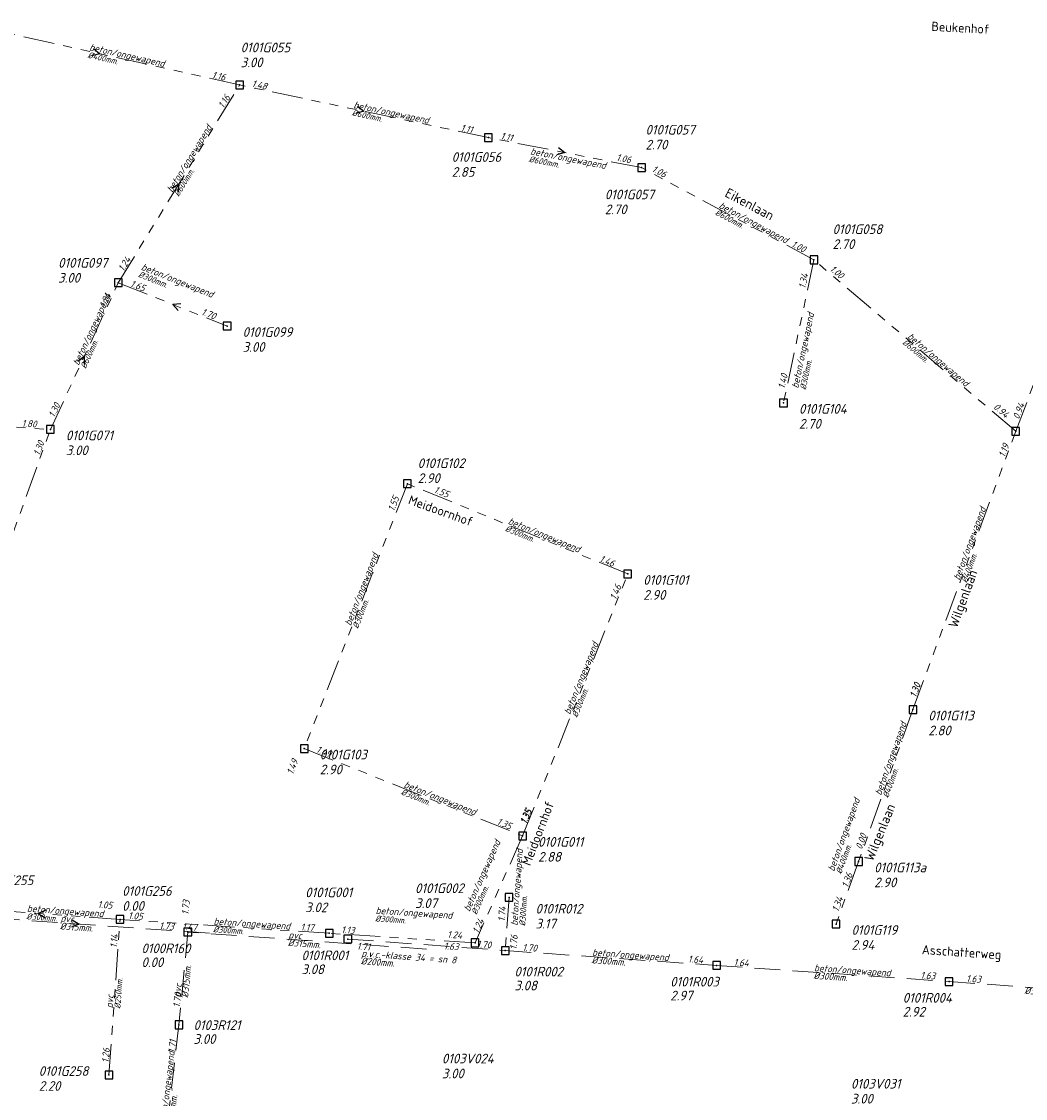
# Model space of a CAD drawing. Extents: x 155498 to 174806, y 452529 to 461643.
# Tile 32 of 44: x 158066 to 158261, y 460936 to 461145. Entities that reach past the tile are written whole.
import ezdxf
from ezdxf.enums import TextEntityAlignment as Align

# ---------------------------------------------------------------- set-up
doc = ezdxf.new("R2010")
doc.units = 0
doc.header["$PDMODE"] = 64
doc.header["$PDSIZE"] = 1.5
doc.linetypes.add('RI-GWA', pattern=[18.45, 6, -1.8, 1.75, -1.8, 1.75, -1.8, 1.75, -1.8])
doc.linetypes.add('RI-HWA', pattern=[7.4, 5, -2.4])
doc.layers.get('0').update_dxf_attribs({"linetype": 'CONTINUOUS'})
for name, color, linetype, lineweight in [('B-OI-RI-GWA-MATERIAAL-T18', 10, 'CONTINUOUS', 18), ('B-OI-RI-GWA-PUTDEKSELHOOGTE-T25', 10, 'CONTINUOUS', 25), ('B-OI-RI-GWA_BOB-T18', 10, 'CONTINUOUS', 18), ('B-OI-RI-GWA_DIAMETER-T18', 10, 'CONTINUOUS', 18), ('B-OI-RI-GWA_PUTNUMMER-T18', 10, 'CONTINUOUS', 18), ('B-OI-RI-GWA_RIOOLPUT-S', 10, 'CONTINUOUS', 25), ('B-OI-RI-GWA_TRANSPORTLEIDING-G', 10, 'RI-GWA', 18), ('B-OI-RI-HWA-BOB-T18', 150, 'CONTINUOUS', 18), ('B-OI-RI-HWA-MATERIAAL-T18', 150, 'CONTINUOUS', 18), ('B-OI-RI-HWA-PUTDEKSELHOOGTE-T25', 150, 'CONTINUOUS', 25), ('B-OI-RI-HWA-PUTNUMMER-T25', 150, 'CONTINUOUS', 25), ('B-OI-RI-HWA_DIAMETER-T18', 150, 'CONTINUOUS', 18), ('B-OI-RI-HWA_RIOOLPUT-S', 150, 'CONTINUOUS', 25), ('B-OI-RI-HWA_TRANSPORTLEIDING-G', 150, 'RI-HWA', 18), ('B-OI-RI-STROOMRICHTING-S', 252, 'CONTINUOUS', 25), ('B-OI-RI-VWA_PUTDEKSELHOOGTE-T25', 34, 'CONTINUOUS', 25), ('B-OI-RI-VWA_PUTNUMMER-T25', 34, 'CONTINUOUS', 25), ('B-XX-OG-TOPOGRAFIE-T18', 2, 'CONTINUOUS', 18)]:
    doc.layers.add(name, color=color, linetype=linetype, lineweight=lineweight)
doc.styles.add('NLCS-ISO-M-T18', font='NLCS-ISO.ttf', dxfattribs={"height": 1.8})
doc.styles.add('NLCS-ISO-M500-T18_CURSIEF', font='NLCS-ISO.ttf', dxfattribs={"oblique": 15, "height": 0.9})
doc.styles.add('NLCS-ISO-M750-T18_CURSIEF', font='NLCS-ISO.ttf', dxfattribs={"oblique": 15, "height": 1.35})
doc.styles.add('NLCS-ISO-M750-T25_CURSIEF', font='NLCS-ISO.ttf', dxfattribs={"oblique": 15, "height": 1.875})

# ---------------------------------------------------------------- blocks, each defined once
blk = doc.blocks.new('ACMAP_ANN_TEMPLATE_hwa-nap-l')
at = {"style": 'NLCS-ISO-M750-T18_CURSIEF', "oblique": 15}
blk.add_attdef('hwa-nap-l', (3.3, 0.2), '', height=1.35, dxfattribs=at)
blk = doc.blocks.new('ACMAP_ANN_TEMPLATE_gwa-diam')
at = {"style": 'NLCS-ISO-M500-T18_CURSIEF', "oblique": 15}
blk.add_attdef('gwa-diam', (-2.2, -1.3), '', height=1.2, dxfattribs=at)
blk = doc.blocks.new('ACMAP_ANN_TEMPLATE_gwa-materiaal')
at = {"style": 'NLCS-ISO-M750-T18_CURSIEF', "oblique": 15}
blk.add_attdef('gwa-mat', (-2.2, 0.2), '', height=1.35, dxfattribs=at)
blk = doc.blocks.new('ACMAP_ANN_TEMPLATE_gwa-nap-l')
at = {"style": 'NLCS-ISO-M750-T18_CURSIEF', "oblique": 15}
blk.add_attdef('gwa-nap-l', (2.3, 0.2), '', height=1.35, dxfattribs=at)
blk = doc.blocks.new('ACMAP_ANN_TEMPLATE_gwa-nap-r')
at = {"style": 'NLCS-ISO-M750-T18_CURSIEF', "oblique": 15}
blk.add_attdef('gwa-nap-r', (-5.6, 0.2), '', height=1.35, dxfattribs=at)
blk = doc.blocks.new('ACMAP_ANN_TEMPLATE_hwa-diam')
at = {"style": 'NLCS-ISO-M750-T18_CURSIEF', "oblique": 15}
blk.add_attdef('hwa-diam', (-3.7, -1.3), '', height=1.35, dxfattribs=at)
blk = doc.blocks.new('ACMAP_ANN_TEMPLATE_hwa-materiaal')
at = {"style": 'NLCS-ISO-M750-T18_CURSIEF', "oblique": 15}
blk.add_attdef('hwa-mat', (-3.7, 0.2), '', height=1.35, dxfattribs=at)
blk = doc.blocks.new('ACMAP_ANN_TEMPLATE_gwa-puth')
at = {"style": 'NLCS-ISO-M750-T25_CURSIEF', "oblique": 15}
blk.add_attdef('gwa-puth', (3, -5), '', height=1.88, dxfattribs=at)
blk = doc.blocks.new('ACMAP_ANN_TEMPLATE_gwa-putnr')
at = {"style": 'NLCS-ISO-M750-T25_CURSIEF', "oblique": 15}
blk.add_attdef('gwa-putnr', (3, -2.1), '', height=1.88, dxfattribs=at)
blk = doc.blocks.new('ACMAP_ANN_TEMPLATE_hwa-nap-r')
at = {"style": 'NLCS-ISO-M750-T18_CURSIEF', "oblique": 15}
blk.add_attdef('hwa-nap-r', (-5.6, 0.2), '', height=1.35, dxfattribs=at)
blk = doc.blocks.new('ACMAP_ANN_TEMPLATE_hwa-puth')
at = {"style": 'NLCS-ISO-M750-T25_CURSIEF', "oblique": 15}
blk.add_attdef('hwa-puth', (-9, -6.8), '', height=1.88, dxfattribs=at)
blk = doc.blocks.new('ACMAP_ANN_TEMPLATE_hwa-putnr')
at = {"style": 'NLCS-ISO-M750-T25_CURSIEF', "oblique": 15}
blk.add_attdef('hwa-putnr', (-9, -4.1), '', height=1.88, dxfattribs=at)
blk = doc.blocks.new('ACMAP_ANN_TEMPLATE_vwa-puth')
at = {"style": 'NLCS-ISO-M750-T25_CURSIEF', "oblique": 15}
blk.add_attdef('vwa-puth', (-3, 5), '', height=1.88, dxfattribs=at)
blk = doc.blocks.new('ACMAP_ANN_TEMPLATE_vwa-putnr')
at = {"style": 'NLCS-ISO-M750-T25_CURSIEF', "oblique": 15}
blk.add_attdef('vaw-putnr', (-3, 7.9), '', height=1.88, dxfattribs=at)

msp = doc.modelspace()

# ---------------------------------------------------------------- linework, layer by layer
at = {"layer": 'B-OI-RI-GWA_RIOOLPUT-S'}
for p in [(158108.31, 461132.29), (158156.61, 461122.09), (158186.33, 461116.25), (158186.33, 461116.25), (158219.79, 461098.35), (158084.77, 461093.9), (158105.9, 461085.5), (158213.88, 461070.59), (158071.6, 461065.44), (158258.96, 461065.08), (158140.88, 461054.9), (158183.66, 461037.38), (158238.99, 461011.07), (158120.87, 461003.5), (158163.24, 460986.55), (158228.47, 460981.58), (158160.62, 460974.6), (158085.13, 460970.33), (158085.13, 460970.33), (158224.08, 460969.44), (158125.71, 460967.64), (158154.01, 460965.79), (158082.95, 460940.16)]:
    msp.add_point(p, dxfattribs=at)
at = {"layer": 'B-OI-RI-GWA_TRANSPORTLEIDING-G'}
for p, q in [((158108.31, 461132.29), (158054.04, 461144.45)), ((158084.77, 461093.9), (158108.31, 461132.29)), ((158156.61, 461122.09), (158108.31, 461132.29)), ((158186.33, 461116.25), (158156.61, 461122.09)), ((158219.79, 461098.35), (158186.33, 461116.25)), ((158258.96, 461065.08), (158276.67, 461111.95)), ((158219.79, 461098.35), (158213.88, 461070.59)), ((158258.96, 461065.08), (158219.79, 461098.35)), ((158071.6, 461065.44), (158084.77, 461093.9)), ((158084.77, 461093.9), (158105.9, 461085.5)), ((158035.27, 461067.7), (158071.6, 461065.44)), ((158054.36, 461017.74), (158071.6, 461065.44)), ((158238.99, 461011.07), (158258.96, 461065.08)), ((158140.88, 461054.9), (158120.87, 461003.5)), ((158183.66, 461037.38), (158140.88, 461054.9)), ((158163.24, 460986.55), (158183.66, 461037.38)), ((158238.99, 461011.07), (158228.47, 460981.58)), ((158120.87, 461003.5), (158163.24, 460986.55)), ((158163.24, 460986.55), (158154.01, 460965.79)), ((158228.47, 460981.58), (158224.08, 460969.44)), ((158160.62, 460974.6), (158159.89, 460964.29)), ((158085.13, 460970.33), (158053.27, 460972.65)), ((158082.95, 460940.16), (158085.13, 460970.33)), ((158125.71, 460967.64), (158085.13, 460970.33)), ((158154.01, 460965.79), (158125.71, 460967.64))]:
    msp.add_line(p, q, dxfattribs=at)
at = {"layer": 'B-OI-RI-HWA_RIOOLPUT-S'}
for p in [(158098.27, 460967.88), (158129.33, 460966.52), (158159.89, 460964.29), (158200.89, 460961.41), (158246.02, 460958.28), (158096.53, 460949.88)]:
    msp.add_point(p, dxfattribs=at)
at = {"layer": 'B-OI-RI-HWA_TRANSPORTLEIDING-G'}
for p, q in [((158102.5, 460967.68), (158051.91, 460971.2)), ((158098.27, 460967.88), (158096.53, 460949.88)), ((158144.62, 460964.57), (158098.27, 460967.88)), ((158129.33, 460966.52), (158159.89, 460964.29)), ((158159.89, 460964.29), (158200.89, 460961.41)), ((158200.89, 460961.41), (158246.02, 460958.28)), ((158246.02, 460958.28), (158282.83, 460955.57)), ((158096.53, 460949.88), (158092.73, 460917.16))]:
    msp.add_line(p, q, dxfattribs=at)
at = {"layer": 'B-OI-RI-STROOMRICHTING-S'}
for points in [[(158079.93, 461139.39), (158081.18, 461138.37), (158079.61, 461137.98)], [(158131.2, 461128.19), (158132.46, 461127.19), (158130.9, 461126.78)], [(158170.19, 461120.16), (158171.47, 461119.17), (158169.92, 461118.74)], [(158095.17, 461112.24), (158096.54, 461113.09), (158096.4, 461111.49)], [(158096.94, 461089.84), (158095.34, 461089.7), (158096.41, 461088.5)], [(158076.92, 461078.67), (158078.18, 461079.67), (158078.23, 461078.06)], [(158070.69, 460972.1), (158069.2, 460971.49), (158070.59, 460970.67)], [(158075.82, 460970.26), (158077.21, 460969.44), (158075.72, 460968.82)]]:
    msp.add_lwpolyline(points, dxfattribs=at)

# ---------------------------------------------------------------- block references
at = {"layer": 'B-OI-RI-GWA-MATERIAAL-T18'}
for p, rotation, values in [((158081.18, 461138.37), 347.3648182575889, {'gwa-mat': 'beton/ongewapend'}), ((158132.46, 461127.19), 348.0790595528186, {'gwa-mat': 'beton/ongewapend'}), ((158096.54, 461113.09), 58.47368672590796, {'gwa-mat': 'beton/ongewapend'}), ((158166.79, 461118.23), 348.8889150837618, {'gwa-mat': 'beton/ongewapend'}), ((158203.06, 461107.3), 331.8499770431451, {'gwa-mat': 'beton/ongewapend'}), ((158091.06, 461095.48), 338.3183287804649, {'gwa-mat': 'beton/ongewapend'}), ((158078.18, 461079.67), 65.17164343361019, {'gwa-mat': 'beton/ongewapend'}), ((158217.38, 461075.46), 77.98503513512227, {'gwa-mat': 'beton/ongewapend'}), ((158239.38, 461081.72), 319.6600117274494, {'gwa-mat': 'beton/ongewapend'}), ((158248.98, 461038.07), 69.70664835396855, {'gwa-mat': 'beton/ongewapend'}), ((158162.27, 461046.14), 337.7228169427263, {'gwa-mat': 'beton/ongewapend'}), ((158130.88, 461029.2), 68.7284132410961, {'gwa-mat': 'beton/ongewapend'}), ((158173.45, 461011.96), 68.1142992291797, {'gwa-mat': 'beton/ongewapend'}), ((158233.73, 460996.33), 70.36390607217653, {'gwa-mat': 'beton/ongewapend'}), ((158142.05, 460995.02), 338.1948599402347, {'gwa-mat': 'beton/ongewapend'}), ((158224.62, 460981.55), 70.13179736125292, {'gwa-mat': 'beton/ongewapend'}), ((158154.02, 460973.69), 66.02624039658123, {'gwa-mat': 'beton/ongewapend'}), ((158162.6, 460971.27), 85.9661280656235, {'gwa-mat': 'beton/ongewapend'}), ((158069.2, 460971.49), 355.8425693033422, {'gwa-mat': 'beton/ongewapend'}), ((158136.88, 460971.09), 356.2619855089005, {'gwa-mat': 'beton/ongewapend'}), ((158105.42, 460968.99), 356.2126370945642, {'gwa-mat': 'beton/ongewapend'}), ((158084.04, 460955.25), 85.85554054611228, {'gwa-mat': 'pvc'})]:
    msp.add_blockref('ACMAP_ANN_TEMPLATE_gwa-materiaal', p, dxfattribs=dict(at, rotation=rotation)).add_auto_attribs(values)
at = {"layer": 'B-OI-RI-GWA-PUTDEKSELHOOGTE-T25'}
for p, values in [((158105.52, 461140.74), {'gwa-puth': '3.00'}), ((158184.1, 461124.77), {'gwa-puth': '2.70'}), ((158146.48, 461119.47), {'gwa-puth': '2.85'}), ((158176.2, 461112.21), {'gwa-puth': '2.70'}), ((158220.4, 461105.46), {'gwa-puth': '2.70'}), ((158070.09, 461098.93), {'gwa-puth': '3.00'}), ((158105.9, 461085.5), {'gwa-puth': '3.00'}), ((158213.88, 461070.59), {'gwa-puth': '2.70'}), ((158071.6, 461065.44), {'gwa-puth': '3.00'}), ((158139.88, 461060.04), {'gwa-puth': '2.90'}), ((158183.66, 461037.38), {'gwa-puth': '2.90'}), ((158238.99, 461011.07), {'gwa-puth': '2.80'}), ((158120.87, 461003.5), {'gwa-puth': '2.90'}), ((158163.24, 460986.55), {'gwa-puth': '2.88'}), ((158228.47, 460981.58), {'gwa-puth': '2.90'}), ((158082.52, 460977.01), {'gwa-puth': '0.00'}), ((158139.37, 460977.55), {'gwa-puth': '3.07'}), ((158118.05, 460976.74), {'gwa-puth': '3.02'}), ((158162.75, 460973.57), {'gwa-puth': '3.17'}), ((158224.08, 460969.44), {'gwa-puth': '2.94'}), ((158066.33, 460942.07), {'gwa-puth': '2.20'})]:
    msp.add_blockref('ACMAP_ANN_TEMPLATE_gwa-puth', p, dxfattribs=at).add_auto_attribs(values)
at = {"layer": 'B-OI-RI-GWA_BOB-T18'}
for name, p, rotation, values in [('ACMAP_ANN_TEMPLATE_gwa-nap-r', (158108.31, 461132.29), 348.0790595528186, {'gwa-nap-r': '1.16'}), ('ACMAP_ANN_TEMPLATE_gwa-nap-l', (158108.31, 461132.29), 347.3648182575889, {'gwa-nap-l': '1.48'}), ('ACMAP_ANN_TEMPLATE_gwa-nap-r', (158108.31, 461132.29), 58.47368672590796, {'gwa-nap-r': '1.16'}), ('ACMAP_ANN_TEMPLATE_gwa-nap-r', (158156.61, 461122.09), 348.8889150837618, {'gwa-nap-r': '1.11'}), ('ACMAP_ANN_TEMPLATE_gwa-nap-l', (158156.61, 461122.09), 348.0790595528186, {'gwa-nap-l': '1.11'}), ('ACMAP_ANN_TEMPLATE_gwa-nap-l', (158179.07, 461117.88), 348.8889150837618, {'gwa-nap-l': '1.06'}), ('ACMAP_ANN_TEMPLATE_gwa-nap-r', (158193.06, 461112.76), 331.8499770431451, {'gwa-nap-r': '1.06'}), ('ACMAP_ANN_TEMPLATE_gwa-nap-l', (158213.16, 461101.91), 331.8499770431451, {'gwa-nap-l': '1.00'}), ('ACMAP_ANN_TEMPLATE_gwa-nap-l', (158084.77, 461093.9), 58.47368672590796, {'gwa-nap-l': '1.24'}), ('ACMAP_ANN_TEMPLATE_gwa-nap-r', (158226.9, 461092.61), 319.6600117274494, {'gwa-nap-r': '1.00'}), ('ACMAP_ANN_TEMPLATE_gwa-nap-l', (158217.82, 461090.4), 77.98503513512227, {'gwa-nap-l': '1.34'}), ('ACMAP_ANN_TEMPLATE_gwa-nap-l', (158084.77, 461093.9), 338.3183287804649, {'gwa-nap-l': '1.65'}), ('ACMAP_ANN_TEMPLATE_gwa-nap-r', (158084.77, 461093.9), 65.17164343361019, {'gwa-nap-r': '1.24'}), ('ACMAP_ANN_TEMPLATE_gwa-nap-r', (158105.9, 461085.5), 338.3183287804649, {'gwa-nap-r': '1.70'}), ('ACMAP_ANN_TEMPLATE_gwa-nap-r', (158215.48, 461078.69), 77.98503513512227, {'gwa-nap-r': '1.40'}), ('ACMAP_ANN_TEMPLATE_gwa-nap-l', (158071.6, 461065.44), 65.17164343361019, {'gwa-nap-l': '1.30'}), ('ACMAP_ANN_TEMPLATE_gwa-nap-l', (158252.62, 461070.97), 319.6600117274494, {'gwa-nap-l': '0.94'}), ('ACMAP_ANN_TEMPLATE_gwa-nap-l', (158258.96, 461065.08), 69.30274245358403, {'gwa-nap-l': '0.94'}), ('ACMAP_ANN_TEMPLATE_gwa-nap-r', (158071.6, 461065.44), 356.4495885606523, {'gwa-nap-r': '1.80'}), ('ACMAP_ANN_TEMPLATE_gwa-nap-r', (158071.6, 461065.44), 70.12873281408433, {'gwa-nap-r': '1.30'}), ('ACMAP_ANN_TEMPLATE_gwa-nap-r', (158258.96, 461065.08), 69.70664835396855, {'gwa-nap-r': '1.19'}), ('ACMAP_ANN_TEMPLATE_gwa-nap-r', (158151.04, 461050.93), 337.7228169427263, {'gwa-nap-r': '1.55'}), ('ACMAP_ANN_TEMPLATE_gwa-nap-l', (158137.63, 461047.23), 68.7284132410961, {'gwa-nap-l': '1.55'}), ('ACMAP_ANN_TEMPLATE_gwa-nap-l', (158175.84, 461040.53), 337.7228169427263, {'gwa-nap-l': '1.46'}), ('ACMAP_ANN_TEMPLATE_gwa-nap-r', (158183.66, 461037.38), 68.1142992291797, {'gwa-nap-r': '1.46'}), ('ACMAP_ANN_TEMPLATE_gwa-nap-l', (158238.99, 461011.07), 70.36390607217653, {'gwa-nap-l': '1.30'}), ('ACMAP_ANN_TEMPLATE_gwa-nap-l', (158238.99, 461011.07), 69.70664835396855, {'gwa-nap-l': '1.30'}), ('ACMAP_ANN_TEMPLATE_gwa-nap-l', (158120.87, 461003.5), 338.1948599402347, {'gwa-nap-l': '1.49'}), ('ACMAP_ANN_TEMPLATE_gwa-nap-r', (158120.87, 461003.5), 68.7284132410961, {'gwa-nap-r': '1.49'}), ('ACMAP_ANN_TEMPLATE_gwa-nap-l', (158163.24, 460986.55), 68.1142992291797, {'gwa-nap-l': '1.35'}), ('ACMAP_ANN_TEMPLATE_gwa-nap-l', (158163.24, 460986.55), 66.02624039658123, {'gwa-nap-l': '1.35'}), ('ACMAP_ANN_TEMPLATE_gwa-nap-r', (158163.24, 460986.55), 338.1948599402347, {'gwa-nap-r': '1.35'}), ('ACMAP_ANN_TEMPLATE_gwa-nap-l', (158228.47, 460981.58), 70.13179736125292, {'gwa-nap-l': '0.00'}), ('ACMAP_ANN_TEMPLATE_gwa-nap-r', (158228.47, 460981.58), 70.36390607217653, {'gwa-nap-r': '1.36'}), ('ACMAP_ANN_TEMPLATE_gwa-nap-l', (158078.44, 460972.57), 355.8425693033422, {'gwa-nap-l': '1.05'}), ('ACMAP_ANN_TEMPLATE_gwa-nap-r', (158226.6, 460976.91), 70.13179736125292, {'gwa-nap-r': '1.34'}), ('ACMAP_ANN_TEMPLATE_gwa-nap-r', (158092.24, 460969.87), 356.2126370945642, {'gwa-nap-r': '1.05'}), ('ACMAP_ANN_TEMPLATE_gwa-nap-l', (158159.84, 460967.58), 85.9661280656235, {'gwa-nap-l': '1.74'}), ('ACMAP_ANN_TEMPLATE_gwa-nap-r', (158125.71, 460967.64), 356.2619855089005, {'gwa-nap-r': '1.17'}), ('ACMAP_ANN_TEMPLATE_gwa-nap-r', (158157.13, 460972.51), 66.02624039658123, {'gwa-nap-r': '1.24'}), ('ACMAP_ANN_TEMPLATE_gwa-nap-r', (158085.13, 460970.33), 85.85554054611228, {'gwa-nap-r': '1.14'}), ('ACMAP_ANN_TEMPLATE_gwa-nap-l', (158125.71, 460967.64), 356.2126370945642, {'gwa-nap-l': '1.13'}), ('ACMAP_ANN_TEMPLATE_gwa-nap-l', (158146.29, 460966.72), 356.2619855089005, {'gwa-nap-l': '1.24'}), ('ACMAP_ANN_TEMPLATE_gwa-nap-r', (158162.69, 460969.99), 85.9661280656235, {'gwa-nap-r': '1.76'}), ('ACMAP_ANN_TEMPLATE_gwa-nap-l', (158082.95, 460940.16), 85.85554054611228, {'gwa-nap-l': '1.26'})]:
    msp.add_blockref(name, p, dxfattribs=dict(at, rotation=rotation)).add_auto_attribs(values)
at = {"layer": 'B-OI-RI-GWA_DIAMETER-T18'}
for p, rotation, values in [((158081.18, 461138.37), 347.3648182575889, {'gwa-diam': '%%c400mm.'}), ((158132.46, 461127.19), 348.0790595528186, {'gwa-diam': '%%c600mm.'}), ((158166.79, 461118.23), 348.8889150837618, {'gwa-diam': '%%c600mm.'}), ((158096.54, 461113.09), 58.47368672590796, {'gwa-diam': '%%c600mm.'}), ((158203.06, 461107.3), 331.8499770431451, {'gwa-diam': '%%c600mm.'}), ((158091.06, 461095.48), 338.3183287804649, {'gwa-diam': '%%c300mm.'}), ((158078.18, 461079.67), 65.17164343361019, {'gwa-diam': '%%c600mm.'}), ((158239.38, 461081.72), 319.6600117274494, {'gwa-diam': '%%c600mm.'}), ((158217.38, 461075.46), 77.98503513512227, {'gwa-diam': '%%c300mm.'}), ((158162.27, 461046.14), 337.7228169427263, {'gwa-diam': '%%c300mm.'}), ((158248.98, 461038.07), 69.70664835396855, {'gwa-diam': '%%c400mm.'}), ((158130.88, 461029.2), 68.7284132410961, {'gwa-diam': '%%c300mm.'}), ((158173.45, 461011.96), 68.1142992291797, {'gwa-diam': '%%c300mm.'}), ((158233.73, 460996.33), 70.36390607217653, {'gwa-diam': '%%c400mm.'}), ((158142.05, 460995.02), 338.1948599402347, {'gwa-diam': '%%c300mm.'}), ((158224.62, 460981.55), 70.13179736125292, {'gwa-diam': '%%c400mm.'}), ((158154.02, 460973.69), 66.02624039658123, {'gwa-diam': '%%c300mm.'}), ((158162.6, 460971.27), 85.9661280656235, {'gwa-diam': '%%c300mm.'}), ((158069.2, 460971.49), 355.8425693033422, {'gwa-diam': '%%c300mm.'}), ((158136.88, 460971.09), 356.2619855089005, {'gwa-diam': '%%c300mm.'}), ((158105.42, 460968.99), 356.2126370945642, {'gwa-diam': '%%c300mm.'}), ((158084.04, 460955.25), 85.85554054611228, {'gwa-diam': '%%c250mm.'})]:
    msp.add_blockref('ACMAP_ANN_TEMPLATE_gwa-diam', p, dxfattribs=dict(at, rotation=rotation)).add_auto_attribs(values)
at = {"layer": 'B-OI-RI-GWA_PUTNUMMER-T18'}
for p, values in [((158105.52, 461140.74), {'gwa-putnr': '0101G055'}), ((158184.1, 461124.77), {'gwa-putnr': '0101G057'}), ((158146.48, 461119.47), {'gwa-putnr': '0101G056'}), ((158176.2, 461112.21), {'gwa-putnr': '0101G057'}), ((158220.4, 461105.46), {'gwa-putnr': '0101G058'}), ((158070.09, 461098.93), {'gwa-putnr': '0101G097'}), ((158105.9, 461085.5), {'gwa-putnr': '0101G099'}), ((158213.88, 461070.59), {'gwa-putnr': '0101G104'}), ((158071.6, 461065.44), {'gwa-putnr': '0101G071'}), ((158139.88, 461060.04), {'gwa-putnr': '0101G102'}), ((158183.66, 461037.38), {'gwa-putnr': '0101G101'}), ((158238.99, 461011.07), {'gwa-putnr': '0101G113'}), ((158120.87, 461003.5), {'gwa-putnr': '0101G103'}), ((158163.24, 460986.55), {'gwa-putnr': '0101G011'}), ((158228.47, 460981.58), {'gwa-putnr': '0101G113a'}), ((158055.34, 460979.09), {'gwa-putnr': '0100G255'}), ((158082.52, 460977.01), {'gwa-putnr': '0101G256'}), ((158118.05, 460976.74), {'gwa-putnr': '0101G001'}), ((158139.37, 460977.55), {'gwa-putnr': '0101G002'}), ((158162.75, 460973.57), {'gwa-putnr': '0101R012'}), ((158224.08, 460969.44), {'gwa-putnr': '0101G119'}), ((158066.33, 460942.07), {'gwa-putnr': '0101G258'})]:
    msp.add_blockref('ACMAP_ANN_TEMPLATE_gwa-putnr', p, dxfattribs=at).add_auto_attribs(values)
at = {"layer": 'B-OI-RI-HWA-BOB-T18'}
for name, p, rotation, values in [('ACMAP_ANN_TEMPLATE_hwa-nap-l', (158098.27, 460967.88), 84.49269877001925, {'hwa-nap-l': '1.73'}), ('ACMAP_ANN_TEMPLATE_hwa-nap-r', (158098.27, 460967.88), 355.9059509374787, {'hwa-nap-r': '1.73'}), ('ACMAP_ANN_TEMPLATE_hwa-nap-l', (158093.81, 460968.32), 356.0244202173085, {'hwa-nap-l': '1.47'}), ('ACMAP_ANN_TEMPLATE_hwa-nap-l', (158127.75, 460964.55), 355.8316423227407, {'hwa-nap-l': '1.71'}), ('ACMAP_ANN_TEMPLATE_hwa-nap-l', (158144.62, 460964.57), 355.9059509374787, {'hwa-nap-l': '1.63'}), ('ACMAP_ANN_TEMPLATE_hwa-nap-r', (158159.89, 460964.29), 355.8316423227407, {'hwa-nap-r': '1.70'}), ('ACMAP_ANN_TEMPLATE_hwa-nap-l', (158159.89, 460964.29), 355.99045947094, {'hwa-nap-l': '1.70'}), ('ACMAP_ANN_TEMPLATE_hwa-nap-r', (158200.89, 460961.41), 355.99045947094, {'hwa-nap-r': '1.64'}), ('ACMAP_ANN_TEMPLATE_hwa-nap-l', (158200.89, 460961.41), 356.0261879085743, {'hwa-nap-l': '1.64'}), ('ACMAP_ANN_TEMPLATE_hwa-nap-r', (158246.02, 460958.28), 356.0261879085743, {'hwa-nap-r': '1.63'}), ('ACMAP_ANN_TEMPLATE_hwa-nap-l', (158246.02, 460958.28), 355.7891786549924, {'hwa-nap-l': '1.63'}), ('ACMAP_ANN_TEMPLATE_hwa-nap-l', (158096.53, 460949.88), 83.37897708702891, {'hwa-nap-l': '1.70'}), ('ACMAP_ANN_TEMPLATE_hwa-nap-r', (158096.53, 460949.88), 84.49269877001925, {'hwa-nap-r': '1.71'})]:
    msp.add_blockref(name, p, dxfattribs=dict(at, rotation=rotation)).add_auto_attribs(values)
at = {"layer": 'B-OI-RI-HWA-MATERIAAL-T18'}
for p, rotation, values in [((158077.21, 460969.44), 356.0244202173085, {'hwa-mat': 'pvc'}), ((158077.21, 460969.44), 356.0244202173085, {'hwa-mat': 'pvc'}), ((158121.44, 460966.22), 355.9059509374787, {'hwa-mat': 'pvc'}), ((158135.61, 460962.65), 355.8316423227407, {'hwa-mat': 'p.v.c.-klasse 34 = sn 8'}), ((158180.39, 460962.85), 355.99045947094, {'hwa-mat': 'beton/ongewapend'}), ((158223.46, 460959.85), 356.0261879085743, {'hwa-mat': 'beton/ongewapend'}), ((158097.4, 460958.88), 84.49269877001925, {'hwa-mat': 'pvc'}), ((158094.63, 460933.52), 83.37897708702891, {'hwa-mat': 'beton/ongewapend'})]:
    msp.add_blockref('ACMAP_ANN_TEMPLATE_hwa-materiaal', p, dxfattribs=dict(at, rotation=rotation)).add_auto_attribs(values)
at = {"layer": 'B-OI-RI-HWA-PUTDEKSELHOOGTE-T25'}
for p, values in [((158098.27, 460967.88), {'hwa-puth': '0.00'}), ((158129.33, 460966.52), {'hwa-puth': '3.08'}), ((158170.66, 460963.36), {'hwa-puth': '3.08'}), ((158200.89, 460961.41), {'hwa-puth': '2.97'}), ((158246.02, 460958.28), {'hwa-puth': '2.92'}), ((158108.38, 460952.98), {'hwa-puth': '3.00'})]:
    msp.add_blockref('ACMAP_ANN_TEMPLATE_hwa-puth', p, dxfattribs=at).add_auto_attribs(values)
at = {"layer": 'B-OI-RI-HWA-PUTNUMMER-T25'}
for p, values in [((158098.27, 460967.88), {'hwa-putnr': '0100R160'}), ((158129.33, 460966.52), {'hwa-putnr': '0101R001'}), ((158170.66, 460963.36), {'hwa-putnr': '0101R002'}), ((158200.89, 460961.41), {'hwa-putnr': '0101R003'}), ((158246.02, 460958.28), {'hwa-putnr': '0101R004'}), ((158108.38, 460952.98), {'hwa-putnr': '0103R121'})]:
    msp.add_blockref('ACMAP_ANN_TEMPLATE_hwa-putnr', p, dxfattribs=at).add_auto_attribs(values)
at = {"layer": 'B-OI-RI-HWA_DIAMETER-T18'}
for p, rotation, values in [((158077.21, 460969.44), 356.0244202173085, {'hwa-diam': '%%c315mm.'}), ((158121.44, 460966.22), 355.9059509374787, {'hwa-diam': '%%c315mm.'}), ((158097.4, 460958.88), 84.49269877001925, {'hwa-diam': '%%c315mm.'}), ((158135.61, 460962.65), 355.8316423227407, {'hwa-diam': '%%c200mm.'}), ((158180.39, 460962.85), 355.99045947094, {'hwa-diam': '%%c300mm.'}), ((158223.46, 460959.85), 356.0261879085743, {'hwa-diam': '%%c300mm.'}), ((158264.42, 460956.92), 355.7891786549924, {'hwa-diam': '%%c300mm.'}), ((158094.63, 460933.52), 83.37897708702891, {'hwa-diam': '%%c300mm.'})]:
    msp.add_blockref('ACMAP_ANN_TEMPLATE_hwa-diam', p, dxfattribs=dict(at, rotation=rotation)).add_auto_attribs(values)
at = {"layer": 'B-OI-RI-VWA_PUTDEKSELHOOGTE-T25'}
for p in [(158150.58, 460934.49), (158229.97, 460929.6)]:
    msp.add_blockref('ACMAP_ANN_TEMPLATE_vwa-puth', p, dxfattribs=at).add_auto_attribs({'vwa-puth': '3.00'})
at = {"layer": 'B-OI-RI-VWA_PUTNUMMER-T25'}
for p, values in [((158150.58, 460934.49), {'vaw-putnr': '0103V024'}), ((158229.97, 460929.6), {'vaw-putnr': '0103V031'})]:
    msp.add_blockref('ACMAP_ANN_TEMPLATE_vwa-putnr', p, dxfattribs=at).add_auto_attribs(values)

# ---------------------------------------------------------------- texts
at = {"layer": 'B-XX-OG-TOPOGRAFIE-T18', "style": 'NLCS-ISO-M-T18'}
for s, height, rotation, p in [('Beukenhof', 1.8, 357, (158248.23, 461143.4)), ('Eikenlaan', 1.875, 332.2, (158207.31, 461109.17)), ('Meidoornhof', 1.8, 340.2, (158147.36, 461049.66)), ('Wilgenlaan', 1.875, 69.9, (158248.69, 461032.59)), ('Meidoornhof', 1.8, 68.8, (158166.22, 460987.04)), ('Wilgenlaan', 1.875, 67.8, (158232.57, 460987.23)), ('Asschatterweg', 1.8, 356.2, (158248.46, 460963.99))]:
    msp.add_text(s, height=height, rotation=rotation, dxfattribs=at).set_placement(p, align=Align.MIDDLE_CENTER)

doc.saveas('drawing.dxf')
